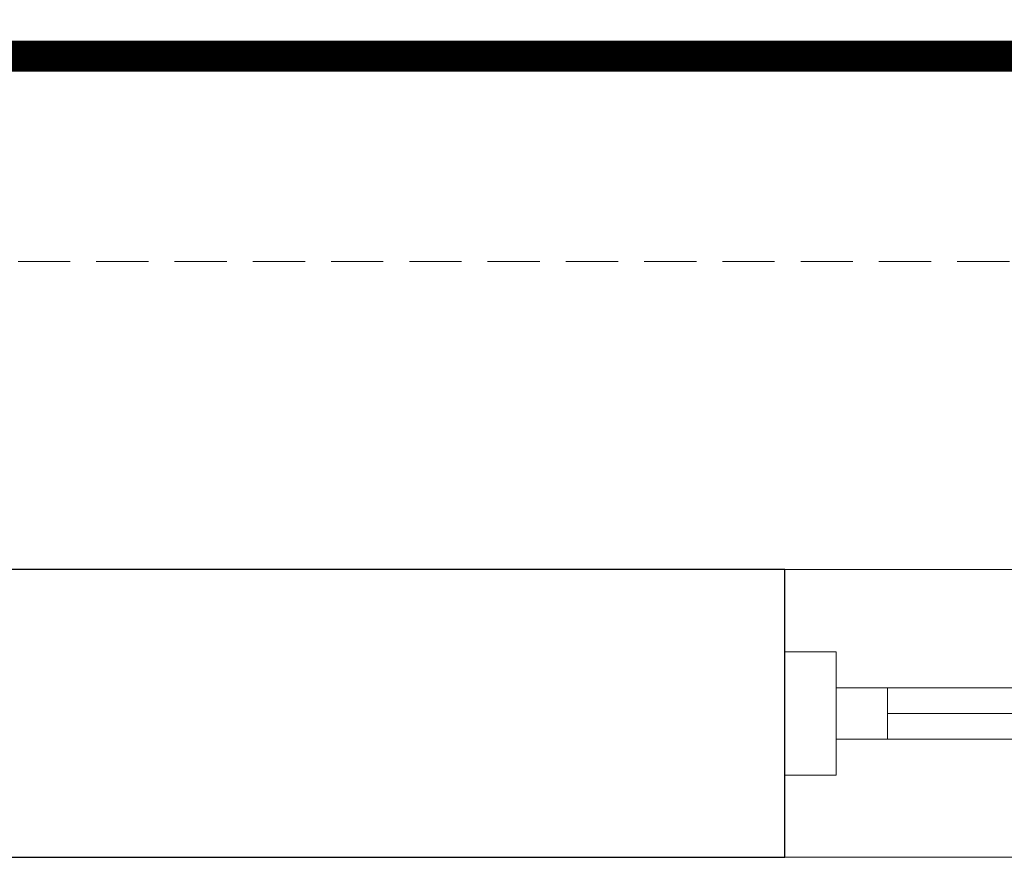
# Model space of a CAD drawing. Header units: millimetres. Extents: x -37445 to 120667, y -123620 to 254214.
# Tile 49 of 219: x 2305 to 3264, y -87373 to -86545. Entities that reach past the tile are written whole.
import ezdxf
from ezdxf import colors
from ezdxf.entities.mleader import LeaderData, LeaderLine
from ezdxf.math import Vec2, Vec3

# ---------------------------------------------------------------- set-up
doc = ezdxf.new("R2010")
doc.units = ezdxf.units.MM
doc.linetypes.add('xref_ACAD-LSN_dyspozytornia_PW_rzuty_12$0$DASHED', pattern=[19.05, 12.7, -6.35])
doc.layers.add('Inwentaryzacja$0$Leszno_dyspozytornia_inwentaryzacja$0$Inwentarka_opis', color=7, linetype='Continuous')
for name, color, linetype, lineweight in [('xref', 8, 'Continuous', 13), ('xref_ACAD-LSN_dyspozytornia_PW_rzuty_12$0$A widok wyżej', 8, 'xref_ACAD-LSN_dyspozytornia_PW_rzuty_12$0$DASHED', 9), ('xref_ACAD-LSN_dyspozytornia_PW_rzuty_12$0$A zakres', 8, 'Continuous', 13), ('xref_ACAD-LSN_dyspozytornia_PW_rzuty_12$0$A-Glaz', 8, 'Continuous', 9), ('xref_ACAD-LSN_dyspozytornia_PW_rzuty_12$0$A-Wall', 8, 'Continuous', 25)]:
    doc.layers.add(name, color=color, linetype=linetype, lineweight=lineweight)
doc.styles.add('Inwentaryzacja$0$Leszno_dyspozytornia_inwentaryzacja$0$Standard', font='arial.ttf')

# ---------------------------------------------------------------- blocks, each defined once
blk = doc.blocks.new('xref_ACAD-LSN_dyspozytornia_PW_rzuty_12$0$blok do okna')
blk.add_lwpolyline([(38.5, 0), (78.5, 0)])
blk = doc.blocks.new('xref_ACAD-LSN_dyspozytornia_PW_rzuty_12')
at = {"layer": 'xref_ACAD-LSN_dyspozytornia_PW_rzuty_12$0$A widok wyżej', "linetype": 'xref_ACAD-LSN_dyspozytornia_PW_rzuty_12$0$DASHED', "lineweight": 9, "ltscale": 0.2}
for p, q in [((67943.684, 81981.22), (67766.684, 81981.22)), ((67766.684, 81953.22), (67943.684, 81953.22))]:
    blk.add_line(p, q, dxfattribs=at)
at = {"layer": 'xref_ACAD-LSN_dyspozytornia_PW_rzuty_12$0$A widok wyżej', "ltscale": 0.4}
blk.add_lwpolyline([(65352.684, 82011.22), (72855.684, 82011.22)], dxfattribs=at)
at = {"layer": 'xref_ACAD-LSN_dyspozytornia_PW_rzuty_12$0$A zakres', "linetype": 'xref_ACAD-LSN_dyspozytornia_PW_rzuty_12$0$DASHED', "const_width": 3}
blk.add_lwpolyline([(67446.184, 82031.22), (67446.184, 80639.22), (72869.684, 80639.22), (72869.684, 82031.22)], close=True, dxfattribs=at)
at = {"layer": 'xref_ACAD-LSN_dyspozytornia_PW_rzuty_12$0$A-Glaz', "linetype": 'Continuous', "lineweight": 9}
for p, q in [((67943.684, 81981.22), (67766.684, 81981.22)), ((67776.684, 81964.72), (67776.684, 81969.72)), ((67943.684, 81953.22), (67766.684, 81953.22))]:
    blk.add_line(p, q, dxfattribs=at)
for points in [[(67771.684, 81973.22), (67766.684, 81973.22), (67766.684, 81961.22), (67771.684, 81961.22)], [(67938.684, 81964.72), (67938.684, 81969.72), (67771.684, 81969.72), (67771.684, 81964.72)]]:
    blk.add_lwpolyline(points, close=True, dxfattribs=at)
at = {"layer": 'xref_ACAD-LSN_dyspozytornia_PW_rzuty_12$0$A-Wall', "linetype": 'Continuous', "lineweight": 25}
for p, q in [((67766.684, 81981.22), (67643.684, 81981.22)), ((67766.684, 81953.22), (67766.684, 81981.22)), ((67643.684, 81953.22), (67766.684, 81953.22))]:
    blk.add_line(p, q, dxfattribs=at)
at = {"layer": 'xref_ACAD-LSN_dyspozytornia_PW_rzuty_12$0$A-Glaz', "linetype": 'Continuous', "lineweight": 9, "rotation": 180}
blk.add_blockref('xref_ACAD-LSN_dyspozytornia_PW_rzuty_12$0$blok do okna', (67855.184, 81967.22), dxfattribs=at)

msp = doc.modelspace()

# ---------------------------------------------------------------- block references
at = {"layer": 'xref', "xscale": 10, "yscale": 10, "zscale": 10}
msp.add_blockref('xref_ACAD-LSN_dyspozytornia_PW_rzuty_12', (-674616.84, -906892.2), dxfattribs=at)

# ---------------------------------------------------------------- next in the draw order: leaders
at = {"layer": 'Inwentaryzacja$0$Leszno_dyspozytornia_inwentaryzacja$0$Inwentarka_opis', "lineweight": 9}
ml = msp.add_multileader_mtext('Standard', dxfattribs=at)
ml.set_content('Hp=1,05', color=256, style='Inwentaryzacja$0$Leszno_dyspozytornia_inwentaryzacja$0$Standard')
ml.set_leader_properties(color=256)
ml.build(insert=Vec2(0, 0))
ml.multileader.update_dxf_attribs({"dogleg_length": 4, "arrow_head_size": 50})
ctx = ml.context
ctx.base_point, ctx.char_height, ctx.arrow_head_size, ctx.landing_gap_size, ctx.plane_origin = Vec3(25378.06, -87055.97), 125, 50, 15, Vec3(84509.39, 139199.46)
notes = []
notes.append((ctx, [(0, (0, 0, 0), (0, 0), (1, 0), 1, [])]))
ctx.mtext.insert, ctx.mtext.width = Vec3(25393.06, -86976.16), 5456.6853
ml = msp.add_multileader_mtext('Standard', dxfattribs=at)
ml.set_content('Hp=1,04', color=256, style='Inwentaryzacja$0$Leszno_dyspozytornia_inwentaryzacja$0$Standard')
ml.set_leader_properties(color=256)
ml.build(insert=Vec2(0, 0))
ml.multileader.update_dxf_attribs({"dogleg_length": 4, "arrow_head_size": 50})
ctx = ml.context
ctx.base_point, ctx.char_height, ctx.arrow_head_size, ctx.landing_gap_size, ctx.plane_origin = Vec3(28290.89, -87055.97), 125, 50, 15, Vec3(87422.22, 139199.46)
notes.append((ctx, [(0, (0, 0, 0), (0, 0), (1, 0), 1, [])]))
ctx.mtext.insert, ctx.mtext.width = Vec3(28305.89, -86976.16), 5456.6853
ml = msp.add_multileader_mtext('Standard', dxfattribs=at)
ml.set_content('Hp=1,07', color=256, style='Inwentaryzacja$0$Leszno_dyspozytornia_inwentaryzacja$0$Standard')
ml.set_leader_properties(color=256)
ml.build(insert=Vec2(0, 0))
ml.multileader.update_dxf_attribs({"dogleg_length": 4, "arrow_head_size": 50})
ctx = ml.context
ctx.base_point, ctx.char_height, ctx.arrow_head_size, ctx.landing_gap_size, ctx.plane_origin = Vec3(37401.37, -87055.97), 125, 50, 15, Vec3(96532.7, 139199.46)
notes.append((ctx, [(0, (0, 0, 0), (0, 0), (1, 0), 1, [])]))
ctx.mtext.insert, ctx.mtext.width = Vec3(37416.37, -86976.16), 5456.6853
for ctx, leaders in notes:
    for number, flags, end, landing, length, lines in leaders:
        leader = LeaderData()
        leader.index, (leader.has_last_leader_line, leader.has_dogleg_vector, leader.attachment_direction) = number, flags
        leader.last_leader_point, leader.dogleg_vector, leader.dogleg_length = Vec3(end), Vec3(landing), length
        for number, points, colour, breaks in lines:
            line = LeaderLine()
            line.index, line.vertices, line.color, line.breaks = number, Vec3.list(points), colors.encode_raw_color(colour), breaks
            leader.lines.append(line)
        ctx.leaders.append(leader)

doc.saveas('drawing.dxf')
